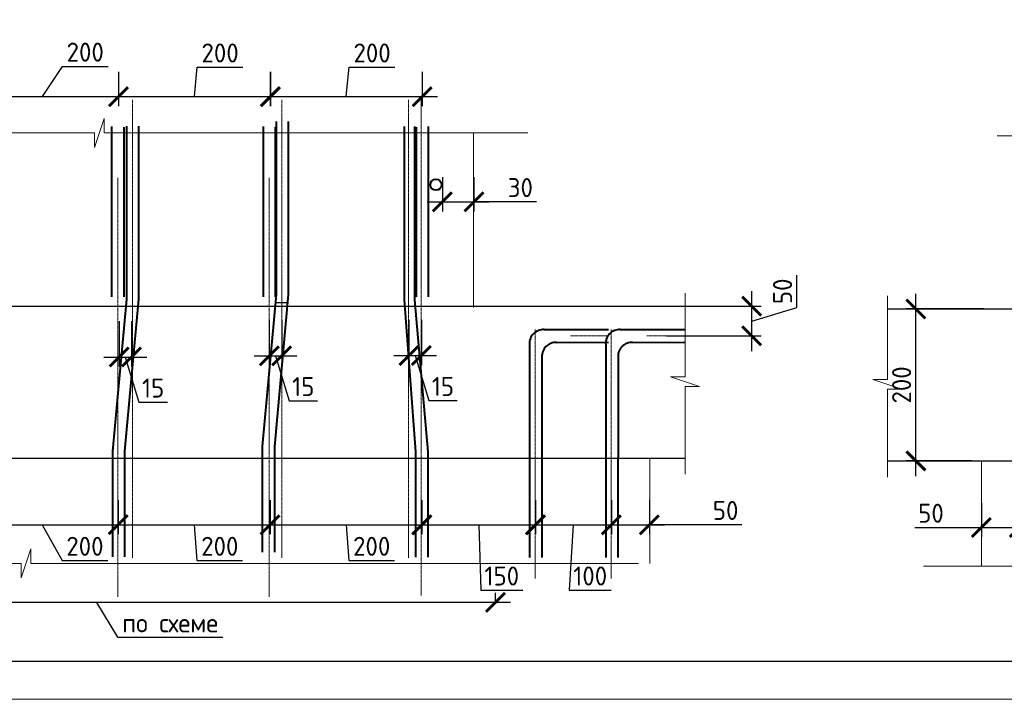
# Model space of a CAD drawing. Header units: millimetres. Extents: x 263826 to 1718326, y -423071 to 70137.
# Tile 192 of 256: x 442934 to 455885, y -95350 to -86405. Entities that reach past the tile are written whole.
import ezdxf

# ---------------------------------------------------------------- set-up
doc = ezdxf.new("R2010")
doc.units = ezdxf.units.MM
doc.linetypes.add('CENTER2', pattern=[28.575, 19.05, -3.175, 3.175, -3.175])
doc.layers.add('РАЗМЕРЫ', color=1, linetype='Continuous', lineweight=9)
doc.layers.add('ТОНКИЕ', color=7, linetype='Continuous', lineweight=9)
doc.layers.add('ТОЛСТЫЕ_ОСНОВНЫЕ', color=6, linetype='Continuous')
doc.styles.add('GOST-2.304_Type-B', font='GOST_Common.ttf')
doc.dimstyles.new('СПДС', dxfattribs={"dimscale": 100, "dimtxt": 2.5, "dimasz": 2.5, "dimexe": 1.25, "dimexo": 0, "dimtad": 1, "dimdec": 0, "dimtxsty": 'GOST-2.304_Type-B', "dimblk": 'ARCHTICK', "dimcen": 2.5, "dimdle": 2, "dimadec": 0, "dimazin": 2, "dimtfac": 0.75, "dimtdec": 0, "dimtmove": 1, "dimatfit": 3, "dimfxl": 1, "dimtolj": 1, "dimarcsym": 1})

# ---------------------------------------------------------------- blocks, each defined once
blk = doc.blocks.new('*U2651')
at = {"layer": 'ТОЛСТЫЕ_ОСНОВНЫЕ', "color": 6}
blk.add_lwpolyline([(20, 5), (886, 5), (886, 415), (20, 415)], close=True, dxfattribs=at)
at = {"layer": 'ТОНКИЕ'}
blk.add_lwpolyline([(0, 0), (891, 0), (891, 420), (0, 420)], close=True, dxfattribs=at)
blk = doc.blocks.new('_ArchTick')
at = {"color": 0, "linetype": 'ByBlock', "const_width": 0.15}
blk.add_lwpolyline([(-0.5, -0.5), (0.5, 0.5)], dxfattribs=at)
blk = doc.blocks.new('*D3639')
at = {"layer": 'DEFPOINTS', "color": 0, "lineweight": 0, "transparency": 16777216}
for p in [(438697, -94074), (438697, -94074), (449191, -94074)]:
    blk.add_point(p, dxfattribs=at)
at = {"layer": 'РАЗМЕРЫ', "color": 0, "lineweight": -2, "transparency": 16777216}
for p, q in [((438697, -94074), (438697, -93949)), ((449191, -94074), (449191, -93949)), ((449391, -94074), (438497, -94074)), ((443944, -94074), (444220, -94532)), ((444220, -94532), (445606, -94532))]:
    blk.add_line(p, q, dxfattribs=at)
at = {"layer": 'РАЗМЕРЫ', "color": 0, "lineweight": -2, "transparency": 16777216, "xscale": 250, "yscale": 250, "zscale": 250, "rotation": 180}
blk.add_blockref('_ArchTick', (438697, -94074), dxfattribs=at)
at = {"layer": 'РАЗМЕРЫ', "color": 0, "lineweight": -2, "transparency": 16777216, "xscale": 250, "yscale": 250, "zscale": 250}
blk.add_blockref('_ArchTick', (449191, -94074), dxfattribs=at)
at = {"layer": 'РАЗМЕРЫ', "color": 0, "lineweight": 0, "transparency": 16777216, "insert": (444913, -94344), "char_height": 250, "attachment_point": 5, "style": 'GOST-2.304_Type-B'}
blk.add_mtext('\\A1;по схеме', dxfattribs=at)
blk = doc.blocks.new('*D3640')
at = {"layer": 'DEFPOINTS', "color": 0, "lineweight": 0, "transparency": 16777216}
for p in [(442232, -92727, -3100), (444230, -92727, -6200), (444230, -93052)]:
    blk.add_point(p, dxfattribs=at)
at = {"layer": 'РАЗМЕРЫ', "color": 0, "lineweight": -2, "transparency": 16777216}
for p, q in [((442232, -92727), (442232, -93177)), ((444230, -92727), (444230, -93177)), ((442032, -93052), (444430, -93052)), ((443231, -93052), (443492, -93523)), ((443492, -93523), (444092, -93523))]:
    blk.add_line(p, q, dxfattribs=at)
at = {"layer": 'РАЗМЕРЫ', "color": 0, "lineweight": -2, "transparency": 16777216, "xscale": 250, "yscale": 250, "zscale": 250, "rotation": 180}
blk.add_blockref('_ArchTick', (442232, -93052), dxfattribs=at)
at = {"layer": 'РАЗМЕРЫ', "color": 0, "lineweight": -2, "transparency": 16777216, "xscale": 250, "yscale": 250, "zscale": 250}
blk.add_blockref('_ArchTick', (444230, -93052), dxfattribs=at)
at = {"layer": 'РАЗМЕРЫ', "color": 0, "lineweight": 0, "transparency": 16777216, "insert": (443792, -93336), "char_height": 250, "attachment_point": 5, "style": 'GOST-2.304_Type-B'}
blk.add_mtext('\\A1;200', dxfattribs=at)
blk = doc.blocks.new('*D3641')
at = {"layer": 'DEFPOINTS', "color": 0, "lineweight": 0, "transparency": 16777216}
for p in [(444228, -92727, -3100), (446226, -92727, -6200), (446226, -93052)]:
    blk.add_point(p, dxfattribs=at)
at = {"layer": 'РАЗМЕРЫ', "color": 0, "lineweight": -2, "transparency": 16777216}
for p, q in [((444228, -92727), (444228, -93177)), ((446226, -92727), (446226, -93177)), ((444028, -93052), (446426, -93052)), ((445227, -93052), (445266, -93523)), ((445266, -93523), (445866, -93523))]:
    blk.add_line(p, q, dxfattribs=at)
at = {"layer": 'РАЗМЕРЫ', "color": 0, "lineweight": -2, "transparency": 16777216, "xscale": 250, "yscale": 250, "zscale": 250, "rotation": 180}
blk.add_blockref('_ArchTick', (444228, -93052), dxfattribs=at)
at = {"layer": 'РАЗМЕРЫ', "color": 0, "lineweight": -2, "transparency": 16777216, "xscale": 250, "yscale": 250, "zscale": 250}
blk.add_blockref('_ArchTick', (446226, -93052), dxfattribs=at)
at = {"layer": 'РАЗМЕРЫ', "color": 0, "lineweight": 0, "transparency": 16777216, "insert": (445566, -93336), "char_height": 250, "attachment_point": 5, "style": 'GOST-2.304_Type-B'}
blk.add_mtext('\\A1;200', dxfattribs=at)
blk = doc.blocks.new('*D3642')
at = {"layer": 'DEFPOINTS', "color": 0, "lineweight": 0, "transparency": 16777216}
for p in [(448221, -92727, -3100), (449720, -92727, -6200), (449720, -93052)]:
    blk.add_point(p, dxfattribs=at)
at = {"layer": 'РАЗМЕРЫ', "color": 0, "lineweight": -2, "transparency": 16777216}
for p, q in [((448221, -92727), (448221, -93177)), ((449720, -92727), (449720, -93177)), ((448021, -93052), (449920, -93052)), ((448971, -93052), (449000, -93914)), ((449000, -93914), (449550, -93914))]:
    blk.add_line(p, q, dxfattribs=at)
at = {"layer": 'РАЗМЕРЫ', "color": 0, "lineweight": -2, "transparency": 16777216, "xscale": 250, "yscale": 250, "zscale": 250, "rotation": 180}
blk.add_blockref('_ArchTick', (448221, -93052), dxfattribs=at)
at = {"layer": 'РАЗМЕРЫ', "color": 0, "lineweight": -2, "transparency": 16777216, "xscale": 250, "yscale": 250, "zscale": 250}
blk.add_blockref('_ArchTick', (449720, -93052), dxfattribs=at)
at = {"layer": 'РАЗМЕРЫ', "color": 0, "lineweight": 0, "transparency": 16777216, "insert": (449275, -93727), "char_height": 250, "attachment_point": 5, "style": 'GOST-2.304_Type-B'}
blk.add_mtext('\\A1;150', dxfattribs=at)
blk = doc.blocks.new('*D3645')
at = {"layer": 'DEFPOINTS', "color": 0, "lineweight": 0, "transparency": 16777216}
for p in [(442235, -87093, -3100), (444234, -87093, -6200), (444234, -87418)]:
    blk.add_point(p, dxfattribs=at)
at = {"layer": 'РАЗМЕРЫ', "color": 0, "lineweight": -2, "transparency": 16777216}
for p, q in [((443235, -87418), (443496, -87019)), ((443496, -87019), (444096, -87019)), ((442235, -87093), (442235, -87543)), ((444234, -87093), (444234, -87543)), ((442035, -87418), (444434, -87418))]:
    blk.add_line(p, q, dxfattribs=at)
at = {"layer": 'РАЗМЕРЫ', "color": 0, "lineweight": -2, "transparency": 16777216, "xscale": 250, "yscale": 250, "zscale": 250, "rotation": 180}
blk.add_blockref('_ArchTick', (442235, -87418), dxfattribs=at)
at = {"layer": 'РАЗМЕРЫ', "color": 0, "lineweight": -2, "transparency": 16777216, "xscale": 250, "yscale": 250, "zscale": 250}
blk.add_blockref('_ArchTick', (444234, -87418), dxfattribs=at)
at = {"layer": 'РАЗМЕРЫ', "color": 0, "lineweight": 0, "transparency": 16777216, "insert": (443796, -86832), "char_height": 250, "attachment_point": 5, "style": 'GOST-2.304_Type-B'}
blk.add_mtext('\\A1;200', dxfattribs=at)
blk = doc.blocks.new('*D3646')
at = {"layer": 'DEFPOINTS', "color": 0, "lineweight": 0, "transparency": 16777216}
for p in [(444232, -87093, -3100), (446230, -87093, -6200), (446230, -87418)]:
    blk.add_point(p, dxfattribs=at)
at = {"layer": 'РАЗМЕРЫ', "color": 0, "lineweight": -2, "transparency": 16777216}
for p, q in [((444232, -87093), (444232, -87543)), ((445231, -87418), (445270, -87030)), ((445270, -87030), (445870, -87030)), ((446230, -87093), (446230, -87543)), ((444032, -87418), (446430, -87418))]:
    blk.add_line(p, q, dxfattribs=at)
at = {"layer": 'РАЗМЕРЫ', "color": 0, "lineweight": -2, "transparency": 16777216, "xscale": 250, "yscale": 250, "zscale": 250, "rotation": 180}
blk.add_blockref('_ArchTick', (444232, -87418), dxfattribs=at)
at = {"layer": 'РАЗМЕРЫ', "color": 0, "lineweight": -2, "transparency": 16777216, "xscale": 250, "yscale": 250, "zscale": 250}
blk.add_blockref('_ArchTick', (446230, -87418), dxfattribs=at)
at = {"layer": 'РАЗМЕРЫ', "color": 0, "lineweight": 0, "transparency": 16777216, "insert": (445570, -86843), "char_height": 250, "attachment_point": 5, "style": 'GOST-2.304_Type-B'}
blk.add_mtext('\\A1;200', dxfattribs=at)
blk = doc.blocks.new('*D3649')
at = {"layer": 'DEFPOINTS', "color": 0, "lineweight": 0, "transparency": 16777216}
for p in [(448494, -88477, -3100), (448909, -88477, -3100), (448909, -88803)]:
    blk.add_point(p, dxfattribs=at)
at = {"layer": 'РАЗМЕРЫ', "color": 0, "lineweight": -2, "transparency": 16777216}
for p, q in [((448494, -88477), (448494, -88928)), ((448909, -88477), (448909, -88928)), ((448294, -88803), (449109, -88803)), ((449732, -88803), (448909, -88803))]:
    blk.add_line(p, q, dxfattribs=at)
at = {"layer": 'РАЗМЕРЫ', "color": 0, "lineweight": -2, "transparency": 16777216, "xscale": 250, "yscale": 250, "zscale": 250, "rotation": 180}
blk.add_blockref('_ArchTick', (448494, -88803), dxfattribs=at)
at = {"layer": 'РАЗМЕРЫ', "color": 0, "lineweight": -2, "transparency": 16777216, "xscale": 250, "yscale": 250, "zscale": 250}
blk.add_blockref('_ArchTick', (448909, -88803), dxfattribs=at)
at = {"layer": 'РАЗМЕРЫ', "color": 0, "lineweight": 0, "transparency": 16777216, "insert": (449519, -88615), "char_height": 250, "attachment_point": 5, "style": 'GOST-2.304_Type-B'}
blk.add_mtext('\\A1;30', dxfattribs=at)
blk = doc.blocks.new('*D3650')
at = {"layer": 'DEFPOINTS', "color": 0, "lineweight": 0, "transparency": 16777216}
for p in [(449717, -92727, -3100), (450716, -92727, -6200), (450716, -93052)]:
    blk.add_point(p, dxfattribs=at)
at = {"layer": 'РАЗМЕРЫ', "color": 0, "lineweight": -2, "transparency": 16777216}
for p, q in [((449717, -92727), (449717, -93177)), ((450716, -92727), (450716, -93177)), ((449517, -93052), (450916, -93052)), ((450216, -93052), (450163, -93914)), ((450163, -93914), (450713, -93914))]:
    blk.add_line(p, q, dxfattribs=at)
at = {"layer": 'РАЗМЕРЫ', "color": 0, "lineweight": -2, "transparency": 16777216, "xscale": 250, "yscale": 250, "zscale": 250, "rotation": 180}
blk.add_blockref('_ArchTick', (449717, -93052), dxfattribs=at)
at = {"layer": 'РАЗМЕРЫ', "color": 0, "lineweight": -2, "transparency": 16777216, "xscale": 250, "yscale": 250, "zscale": 250}
blk.add_blockref('_ArchTick', (450716, -93052), dxfattribs=at)
at = {"layer": 'РАЗМЕРЫ', "color": 0, "lineweight": 0, "transparency": 16777216, "insert": (450438, -93727), "char_height": 250, "attachment_point": 5, "style": 'GOST-2.304_Type-B'}
blk.add_mtext('\\A1;100', dxfattribs=at)
blk = doc.blocks.new('*D3651')
at = {"layer": 'DEFPOINTS', "color": 0, "lineweight": 0, "transparency": 16777216}
for p in [(450716, -92727, -3100), (451216, -92727, -6200), (451216, -93052)]:
    blk.add_point(p, dxfattribs=at)
at = {"layer": 'РАЗМЕРЫ', "color": 0, "lineweight": -2, "transparency": 16777216}
for p, q in [((450716, -92727), (450716, -93177)), ((451216, -92727), (451216, -93177)), ((450516, -93052), (451416, -93052)), ((452431, -93052), (451216, -93052))]:
    blk.add_line(p, q, dxfattribs=at)
at = {"layer": 'РАЗМЕРЫ', "color": 0, "lineweight": -2, "transparency": 16777216, "xscale": 250, "yscale": 250, "zscale": 250, "rotation": 180}
blk.add_blockref('_ArchTick', (450716, -93052), dxfattribs=at)
at = {"layer": 'РАЗМЕРЫ', "color": 0, "lineweight": -2, "transparency": 16777216, "xscale": 250, "yscale": 250, "zscale": 250}
blk.add_blockref('_ArchTick', (451216, -93052), dxfattribs=at)
at = {"layer": 'РАЗМЕРЫ', "color": 0, "lineweight": 0, "transparency": 16777216, "insert": (452219, -92864), "char_height": 250, "attachment_point": 5, "style": 'GOST-2.304_Type-B'}
blk.add_mtext('\\A1;50', dxfattribs=at)
blk = doc.blocks.new('*D3652')
at = {"layer": 'DEFPOINTS', "color": 0, "lineweight": 0, "transparency": 16777216}
for p in [(446231, -87093, -3100), (448229, -87093, -6200), (448229, -87418)]:
    blk.add_point(p, dxfattribs=at)
at = {"layer": 'РАЗМЕРЫ', "color": 0, "lineweight": -2, "transparency": 16777216}
for p, q in [((446231, -87093), (446231, -87543)), ((447230, -87418), (447269, -87030)), ((447269, -87030), (447869, -87030)), ((448229, -87093), (448229, -87543)), ((446031, -87418), (448429, -87418))]:
    blk.add_line(p, q, dxfattribs=at)
at = {"layer": 'РАЗМЕРЫ', "color": 0, "lineweight": -2, "transparency": 16777216, "xscale": 250, "yscale": 250, "zscale": 250, "rotation": 180}
blk.add_blockref('_ArchTick', (446231, -87418), dxfattribs=at)
at = {"layer": 'РАЗМЕРЫ', "color": 0, "lineweight": -2, "transparency": 16777216, "xscale": 250, "yscale": 250, "zscale": 250}
blk.add_blockref('_ArchTick', (448229, -87418), dxfattribs=at)
at = {"layer": 'РАЗМЕРЫ', "color": 0, "lineweight": 0, "transparency": 16777216, "insert": (447569, -86843), "char_height": 250, "attachment_point": 5, "style": 'GOST-2.304_Type-B'}
blk.add_mtext('\\A1;200', dxfattribs=at)
blk = doc.blocks.new('*D3653')
at = {"layer": 'DEFPOINTS', "color": 0, "lineweight": 0, "transparency": 16777216}
for p in [(446227, -92727, -3100), (448225, -92727, -6200), (448225, -93052)]:
    blk.add_point(p, dxfattribs=at)
at = {"layer": 'РАЗМЕРЫ', "color": 0, "lineweight": -2, "transparency": 16777216}
for p, q in [((446227, -92727), (446227, -93177)), ((448225, -92727), (448225, -93177)), ((446027, -93052), (448425, -93052)), ((447226, -93052), (447264, -93523)), ((447264, -93523), (447864, -93523))]:
    blk.add_line(p, q, dxfattribs=at)
at = {"layer": 'РАЗМЕРЫ', "color": 0, "lineweight": -2, "transparency": 16777216, "xscale": 250, "yscale": 250, "zscale": 250, "rotation": 180}
blk.add_blockref('_ArchTick', (446227, -93052), dxfattribs=at)
at = {"layer": 'РАЗМЕРЫ', "color": 0, "lineweight": -2, "transparency": 16777216, "xscale": 250, "yscale": 250, "zscale": 250}
blk.add_blockref('_ArchTick', (448225, -93052), dxfattribs=at)
at = {"layer": 'РАЗМЕРЫ', "color": 0, "lineweight": 0, "transparency": 16777216, "insert": (447564, -93336), "char_height": 250, "attachment_point": 5, "style": 'GOST-2.304_Type-B'}
blk.add_mtext('\\A1;200', dxfattribs=at)
blk = doc.blocks.new('*D3659')
at = {"layer": 'DEFPOINTS', "color": 0, "lineweight": 0, "transparency": 16777216}
for p in [(454722, -90212), (455617, -90212, -3100), (455458, -92212, -3100)]:
    blk.add_point(p, dxfattribs=at)
at = {"layer": 'РАЗМЕРЫ', "color": 0, "lineweight": -2, "transparency": 16777216}
for p, q in [((454722, -92412), (454722, -90012)), ((455617, -90212), (454597, -90212)), ((455458, -92212), (454597, -92212))]:
    blk.add_line(p, q, dxfattribs=at)
at = {"layer": 'РАЗМЕРЫ', "color": 0, "lineweight": -2, "transparency": 16777216, "xscale": 250, "yscale": 250, "zscale": 250}
for p, rotation in [((454722, -90212), 90), ((454722, -92212), 270)]:
    blk.add_blockref('_ArchTick', p, dxfattribs=dict(at, rotation=rotation))
at = {"layer": 'РАЗМЕРЫ', "color": 0, "lineweight": 0, "transparency": 16777216, "insert": (454534, -91212), "char_height": 250, "attachment_point": 5, "rotation": 90, "style": 'GOST-2.304_Type-B'}
blk.add_mtext('\\A1;200', dxfattribs=at)
blk = doc.blocks.new('*D3661')
at = {"layer": 'DEFPOINTS', "color": 0, "lineweight": 0, "transparency": 16777216}
for p in [(455583, -92763, -3100), (456083, -92763, -6200), (456083, -93088)]:
    blk.add_point(p, dxfattribs=at)
at = {"layer": 'РАЗМЕРЫ', "color": 0, "lineweight": -2, "transparency": 16777216}
for p, q in [((455583, -92763), (455583, -93213)), ((456083, -92763), (456083, -93213)), ((454708, -93088), (455583, -93088)), ((455383, -93088), (456283, -93088))]:
    blk.add_line(p, q, dxfattribs=at)
at = {"layer": 'РАЗМЕРЫ', "color": 0, "lineweight": -2, "transparency": 16777216, "xscale": 250, "yscale": 250, "zscale": 250, "rotation": 180}
blk.add_blockref('_ArchTick', (455583, -93088), dxfattribs=at)
at = {"layer": 'РАЗМЕРЫ', "color": 0, "lineweight": -2, "transparency": 16777216, "xscale": 250, "yscale": 250, "zscale": 250}
blk.add_blockref('_ArchTick', (456083, -93088), dxfattribs=at)
at = {"layer": 'РАЗМЕРЫ', "color": 0, "lineweight": 0, "transparency": 16777216, "insert": (454920, -92901), "char_height": 250, "attachment_point": 5, "style": 'GOST-2.304_Type-B'}
blk.add_mtext('\\A1;50', dxfattribs=at)
blk = doc.blocks.new('*D3699')
at = {"layer": 'DEFPOINTS', "color": 0, "lineweight": 0, "transparency": 16777216}
for p in [(448054, -90354), (448217, -90354), (448217, -90826)]:
    blk.add_point(p, dxfattribs=at)
at = {"layer": 'РАЗМЕРЫ', "color": 0, "lineweight": -2, "transparency": 16777216}
for p, q in [((448054, -90354), (448054, -90951)), ((448217, -90354), (448217, -90951)), ((447854, -90826), (448417, -90826)), ((448135, -90826), (448314, -91419)), ((448314, -91419), (448689, -91419))]:
    blk.add_line(p, q, dxfattribs=at)
at = {"layer": 'РАЗМЕРЫ', "color": 0, "lineweight": -2, "transparency": 16777216, "xscale": 250, "yscale": 250, "zscale": 250, "rotation": 180}
blk.add_blockref('_ArchTick', (448054, -90826), dxfattribs=at)
at = {"layer": 'РАЗМЕРЫ', "color": 0, "lineweight": -2, "transparency": 16777216, "xscale": 250, "yscale": 250, "zscale": 250}
blk.add_blockref('_ArchTick', (448217, -90826), dxfattribs=at)
at = {"layer": 'РАЗМЕРЫ', "color": 0, "lineweight": 0, "transparency": 16777216, "insert": (448501, -91232), "char_height": 250, "attachment_point": 5, "style": 'GOST-2.304_Type-B'}
blk.add_mtext('\\A1;15', dxfattribs=at)
blk = doc.blocks.new('*D3700')
at = {"layer": 'DEFPOINTS', "color": 0, "lineweight": 0, "transparency": 16777216}
for p in [(446217, -90356), (446380, -90356), (446380, -90828)]:
    blk.add_point(p, dxfattribs=at)
at = {"layer": 'РАЗМЕРЫ', "color": 0, "lineweight": -2, "transparency": 16777216}
for p, q in [((446217, -90356), (446217, -90953)), ((446380, -90356), (446380, -90953)), ((446017, -90828), (446580, -90828)), ((446298, -90828), (446477, -91421)), ((446477, -91421), (446852, -91421))]:
    blk.add_line(p, q, dxfattribs=at)
at = {"layer": 'РАЗМЕРЫ', "color": 0, "lineweight": -2, "transparency": 16777216, "xscale": 250, "yscale": 250, "zscale": 250, "rotation": 180}
blk.add_blockref('_ArchTick', (446217, -90828), dxfattribs=at)
at = {"layer": 'РАЗМЕРЫ', "color": 0, "lineweight": -2, "transparency": 16777216, "xscale": 250, "yscale": 250, "zscale": 250}
blk.add_blockref('_ArchTick', (446380, -90828), dxfattribs=at)
at = {"layer": 'РАЗМЕРЫ', "color": 0, "lineweight": 0, "transparency": 16777216, "insert": (446664, -91234), "char_height": 250, "attachment_point": 5, "style": 'GOST-2.304_Type-B'}
blk.add_mtext('\\A1;15', dxfattribs=at)
blk = doc.blocks.new('*D3701')
at = {"layer": 'DEFPOINTS', "color": 0, "lineweight": 0, "transparency": 16777216}
for p in [(444242, -90375), (444404, -90375), (444404, -90846)]:
    blk.add_point(p, dxfattribs=at)
at = {"layer": 'РАЗМЕРЫ', "color": 0, "lineweight": -2, "transparency": 16777216}
for p, q in [((444242, -90375), (444242, -90971)), ((444404, -90375), (444404, -90971)), ((444042, -90846), (444604, -90846)), ((444323, -90846), (444501, -91440)), ((444501, -91440), (444876, -91440))]:
    blk.add_line(p, q, dxfattribs=at)
at = {"layer": 'РАЗМЕРЫ', "color": 0, "lineweight": -2, "transparency": 16777216, "xscale": 250, "yscale": 250, "zscale": 250, "rotation": 180}
blk.add_blockref('_ArchTick', (444242, -90846), dxfattribs=at)
at = {"layer": 'РАЗМЕРЫ', "color": 0, "lineweight": -2, "transparency": 16777216, "xscale": 250, "yscale": 250, "zscale": 250}
blk.add_blockref('_ArchTick', (444404, -90846), dxfattribs=at)
at = {"layer": 'РАЗМЕРЫ', "color": 0, "lineweight": 0, "transparency": 16777216, "insert": (444689, -91253), "char_height": 250, "attachment_point": 5, "style": 'GOST-2.304_Type-B'}
blk.add_mtext('\\A1;15', dxfattribs=at)
blk = doc.blocks.new('*D3806')
at = {"layer": 'DEFPOINTS', "color": 0, "lineweight": 0, "transparency": 16777216}
for p in [(451440, -90176), (452562, -90176), (451440, -90566, 3100)]:
    blk.add_point(p, dxfattribs=at)
at = {"layer": 'РАЗМЕРЫ', "color": 0, "lineweight": -2, "transparency": 16777216}
for p, q in [((453156, -90193), (453156, -89768)), ((452562, -90766), (452562, -89976)), ((451440, -90176), (452687, -90176)), ((452562, -90371), (453156, -90193)), ((451440, -90566), (452687, -90566))]:
    blk.add_line(p, q, dxfattribs=at)
at = {"layer": 'РАЗМЕРЫ', "color": 0, "lineweight": -2, "transparency": 16777216, "xscale": 250, "yscale": 250, "zscale": 250}
for p, rotation in [((452562, -90176), 90), ((452562, -90566), 270)]:
    blk.add_blockref('_ArchTick', p, dxfattribs=dict(at, rotation=rotation))
at = {"layer": 'РАЗМЕРЫ', "color": 0, "lineweight": 0, "transparency": 16777216, "insert": (452968, -89980), "char_height": 250, "attachment_point": 5, "rotation": 90, "style": 'GOST-2.304_Type-B'}
blk.add_mtext('\\A1;50', dxfattribs=at)

msp = doc.modelspace()

# ---------------------------------------------------------------- linework, layer by layer
at = {"color": 0, "linetype": 'CENTER2', "lineweight": 18}
for p, q in [((444416.31782, -87460.3699, -3100), (444416.31782, -93489.43773, -3100)), ((446383.21965, -87460.3699, -3100), (446383.21965, -93489.43773, -3100)), ((448048.41153, -87460.3699, -3100), (448048.41153, -93489.43773, -3100)), ((448216.17597, -87450.02969, 3100), (448216.17597, -93985.13842, 3100)), ((444223.63144, -88487.53713), (444223.63144, -93999.74797)), ((446214.71843, -88487.53713), (446214.71843, -93999.74797)), ((449712.6787, -90484.34101), (449712.6787, -93764.04317)), ((450714.89686, -90484.34101), (450714.89686, -93764.04317)), ((450178.73741, -90565.99978), (450677.54936, -90565.99978)), ((451180.95557, -90565.99978), (451679.76751, -90565.99978))]:
    msp.add_line(p, q, dxfattribs=at)
at = {"color": 0, "lineweight": 40}
for p, q in [((444143.63144, -87809.98115), (444143.63144, -90051.28343)), ((444303.63144, -87819.83848), (444303.63144, -90051.28343)), ((446134.71843, -87809.98115), (446134.71843, -90051.28343)), ((446294.71843, -87819.83848), (446294.71843, -90051.28343)), ((448147.09949, -87819.83848), (448147.09949, -90051.28343)), ((448307.09949, -87809.98115), (448307.09949, -90051.28343))]:
    msp.add_line(p, q, dxfattribs=at)
at = {"color": 0, "lineweight": 30}
for p, q in [((446295.521, -90125.7113), (446455.521, -90125.7113)), ((441258.50383, -90175.7113, -3100), (451684.93514, -90175.7113, -3100)), ((454346.23138, -90212.16483, -6200), (459164.68178, -90212.16483, -6200)), ((440670.86341, -92175.7113, -3100), (451684.93514, -92175.7113, -3100)), ((454352.59548, -92212.16483, -6200), (458410.32831, -92212.16483, -6200))]:
    msp.add_line(p, q, dxfattribs=at)
at = {"linetype": 'ByBlock', "lineweight": 18}
for points, elevation in [([(449618.73124, -87896.2073), (444045.09462, -87896.2073), (444045.09462, -87704.92215), (443917.57118, -88087.49244), (443917.57118, -87896.2073), (437931.16522, -87896.2073)], -3100), ([(467476.44911, -87932.66082), (461902.81248, -87932.66082), (461902.81248, -87741.37567), (461775.28905, -88123.94597), (461775.28905, -87932.66082), (455788.88309, -87932.66082)], -6200), ([(451684.93514, -90002.51901), (451684.93514, -91103.62002), (451493.64999, -91103.62002), (451876.22028, -91231.14345), (451684.93514, -91231.14345), (451684.93514, -92388.01901)], -3100), ([(454347.53413, -90038.97253), (454347.53413, -91140.07354), (454156.24898, -91140.07354), (454538.81928, -91267.59698), (454347.53413, -91267.59698), (454347.53413, -92424.47254)], -6200), ([(451074.93759, -93560.7523), (443079.38119, -93560.7523), (443079.38119, -93369.46715), (442951.85776, -93752.03744), (442951.85776, -93560.7523), (436965.45179, -93560.7523)], -3100), ([(468932.65546, -93597.20582), (460937.09906, -93597.20582), (460937.09906, -93405.92067), (460809.57562, -93788.49097), (460809.57562, -93597.20582), (454823.16966, -93597.20582)], -6200)]:
    msp.add_lwpolyline(points, dxfattribs=dict(at, elevation=elevation))
at = {"color": 0, "lineweight": 40, "elevation": -3100}
for points in [[(444337.26335, -87804.96068), (444337.26335, -90084.46469), (444154.22079, -92084.46469), (444154.22079, -93472.619)], [(444497.26335, -87804.96068), (444497.26335, -90084.46469), (444314.22079, -92084.46469), (444314.22079, -93472.619)], [(446307.02867, -87743.51118), (446307.02867, -90023.01519), (446123.98611, -92023.01519), (446123.98611, -93411.1695)], [(446467.02867, -87743.51118), (446467.02867, -90023.01519), (446283.98611, -92023.01519), (446283.98611, -93411.1695)], [(447990.54256, -87812.63896), (447990.54256, -90092.14297), (448140.37637, -92092.14297), (448140.37637, -93480.29728)], [(448128.18797, -87812.63896), (448128.18797, -90092.14297), (448300.37637, -92092.14297), (448300.37637, -93480.29728)], [(449831.15701, -90483.45206), (450677.54936, -90483.45206)], [(450833.37516, -90483.45206), (451679.76751, -90483.45206)], [(449994.26402, -90652.62688), (450677.54936, -90649.66476)], [(450996.48217, -90652.62688), (451679.76751, -90649.66476)]]:
    msp.add_lwpolyline(points, dxfattribs=at)
for points in [[(449831.12443, -90484.30112, 0.4476921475), (449639.17947, -90678.38279), (449640.50895, -93485.19427)], [(450833.34259, -90484.30112, 0.4476921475), (450641.39762, -90678.38279), (450642.7271, -93485.19427)], [(449995.01625, -90653.24286, 0.4476921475), (449803.07129, -90847.32453), (449800.97821, -93485.19427)], [(450997.23441, -90653.24286, 0.4476921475), (450805.28944, -90847.32453), (450803.19637, -93485.19427)]]:
    msp.add_lwpolyline(points, format="xyb", dxfattribs=at)
at = {"color": 0, "lineweight": 40}
msp.add_circle((448408.25808, -88577.48315, -3100), 72.93998, dxfattribs=at)
at = {"layer": 'РАЗМЕРЫ', "color": 1}
for p, q in [((448904.26514, -90192.22158, -3100), (448904.26514, -87899.32061, -3100)), ((451223.72664, -93563.86561, -3100), (451223.72664, -92175.7113, -3100)), ((455583.08634, -93600.31913, -6200), (455583.08634, -92212.16483, -6200))]:
    msp.add_line(p, q, dxfattribs=at)

# ---------------------------------------------------------------- block references
at = {"xscale": 100, "yscale": 100, "zscale": 100}
msp.add_blockref('*U2651', (411743.66991, -95349.92357), dxfattribs=at)

# ---------------------------------------------------------------- dimensions: what is measured, and where the dimension line sits
at = {"layer": 'РАЗМЕРЫ', "color": 146, "lineweight": 0, "true_color": 0x006272}
for base, p1, p2, picture, middle in [((444233.74144, -87417.90012, 3100), (442235.38437, -87092.79449), (444233.74144, -87092.79449, -3100), '*D3645', (443558.33879, -87019.24681, 3100)), ((446230.24179, -87417.90012, 3100), (444231.88472, -87092.79449), (446230.24179, -87092.79449, -3100), '*D3646', (445332.05935, -87030.32092, 3100)), ((448229.40792, -87417.90012, 3100), (446231.05084, -87092.79449), (448229.40792, -87092.79449, -3100), '*D3652', (447331.22547, -87030.32092, 3100)), ((444229.98853, -93051.67808, 3100), (442231.63145, -92726.57245), (444229.98853, -92726.57245, -3100), '*D3640', (443554.58588, -93523.07868, 3100)), ((446226.48887, -93051.67808, 3100), (444228.1318, -92726.57245), (446226.48887, -92726.57245, -3100), '*D3641', (445328.30643, -93523.07868, 3100)), ((448224.99367, -93051.67808, 3100), (446226.63659, -92726.57245), (448224.99367, -92726.57245, -3100), '*D3653', (447326.81123, -93523.07868, 3100)), ((449720.38022, -93051.67808, 3100), (448221.04614, -92726.57245), (449720.38022, -92726.57245, -3100), '*D3642', (449062.62913, -93914.07821, 3100)), ((450716.11489, -93051.67808, 3100), (449716.83739, -92726.57245), (450716.11489, -92726.57245, -3100), '*D3650', (450225.26739, -93914.07821, 3100)), ((451216.11901, -93051.67808, 3100), (450716.11901, -92726.57245), (451216.11901, -92726.57245, -3100), '*D3651', (452218.90197, -93051.67808, 3100)), ((456083.08634, -93088.1316), (455583.08634, -92763.02597, -3100), (456083.08634, -92763.02597, -6200), '*D3661', (454920.23108, -93088.1316))]:
    dim = msp.add_linear_dim(base=base, p1=p1, p2=p2, dimstyle='СПДС', override={"dimlfac": 0.1}, dxfattribs=at)
    dim.commit()
    dim.dimension.update_dxf_attribs({"geometry": picture, "text_midpoint": middle, "dimtype": 160})
for base, p1, p2, text, picture, middle in [((448909.36488, -88802.57643), (448494.06743, -88477.4708, -3100), (448909.36488, -88477.4708, -3100), '30', '*D3649', (449519.32989, -88802.57643)), ((438697.12689, -94073.87733, -3100), (449191.18718, -94073.87733, -3100), (438697.12689, -94073.87733, -3100), 'по схеме', '*D3639', (444282.73351, -94531.89435, -3100))]:
    dim = msp.add_linear_dim(base=base, p1=p1, p2=p2, text=text, dimstyle='СПДС', override={"dimlfac": 0.1}, dxfattribs=at)
    dim.commit()
    dim.dimension.update_dxf_attribs({"geometry": picture, "text_midpoint": middle, "dimtype": 160})
dim = msp.add_linear_dim(base=(452562.09332, -90175.7113, -3100), p1=(451439.54989, -90565.99978), p2=(451439.54989, -90175.7113, -3100), angle=90, text='50', dimstyle='СПДС', override={"dimlfac": 0.1}, dxfattribs=at)
dim.commit()
dim.dimension.update_dxf_attribs({"geometry": '*D3806', "text_midpoint": (452968.34332, -90130.23054, -3100)})
dim = msp.add_linear_dim(base=(454721.51571, -90212.16483, -3100), p1=(455457.84265, -92212.16483, -6200), p2=(455616.90744, -90212.16483, -6200), angle=90, dimstyle='СПДС', override={"dimlfac": 0.1}, dxfattribs=at)
dim.commit()
dim.dimension.update_dxf_attribs({"geometry": '*D3659', "text_midpoint": (454534.01571, -91212.16483, -3100)})
for base, p1, p2, picture, middle in [((444404.46954, -90846.45464), (444242.13596, -90374.54295), (444404.46954, -90374.54295), '*D3701', (444563.92775, -91252.70464)), ((446379.65253, -90827.68238), (446217.31895, -90355.77068), (446379.65253, -90355.77068), '*D3700', (446539.11074, -91233.93238)), ((448216.63336, -90825.70402), (448054.29978, -90353.79233), (448216.63336, -90353.79233), '*D3699', (448376.09157, -91231.95402))]:
    dim = msp.add_linear_dim(base=base, p1=p1, p2=p2, dimstyle='СПДС', override={"dimlfac": 0.1, "dimrnd": 5}, dxfattribs=at)
    dim.commit()
    dim.dimension.update_dxf_attribs({"geometry": picture, "text_midpoint": middle})

doc.saveas('drawing.dxf')
